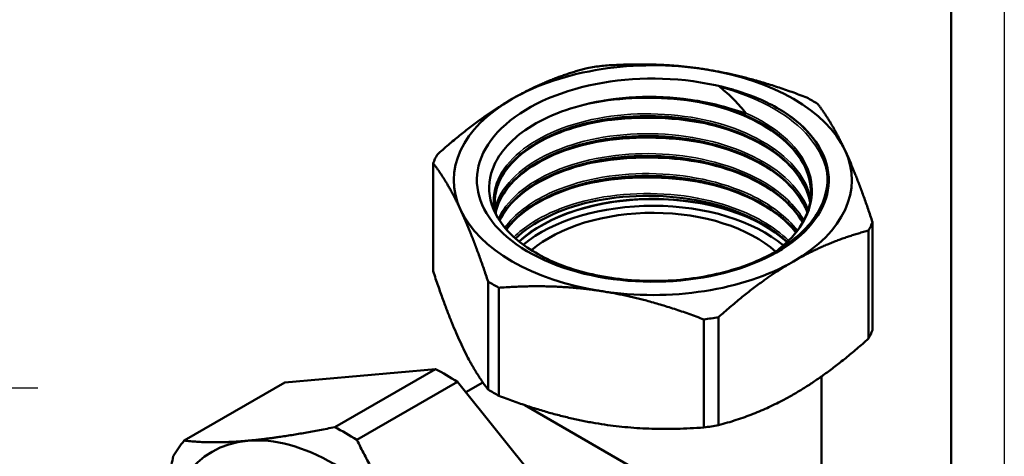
# Model space of a CAD drawing. Header units: millimetres. Extents: x -120 to 741, y -69 to 356.
# Tile 13 of 15: x 117 to 210, y 116 to 158. Entities that reach past the tile are written whole.
import ezdxf

# ---------------------------------------------------------------- set-up
doc = ezdxf.new("R2010")
doc.units = ezdxf.units.MM
doc.linetypes.add('CHAIN', pattern=[0.7087, 0.4724, -0.0591, 0.1181, -0.0591])
for name, color, linetype, lineweight in [('Видимые тонкие (ГОСТ)', 7, 'Continuous', 35), ('Видимый контур (ГОСТ)', 7, 'Continuous', 50), ('Кромка (ГОСТ)', 7, 'Continuous', 50), ('Маркер центра (ГОСТ)', 7, 'Continuous', 25)]:
    doc.layers.add(name, color=color, linetype=linetype, lineweight=lineweight)

# ---------------------------------------------------------------- blocks, each defined once
blk = doc.blocks.new('Рамки ГОСТ_ граница 297x210')
at = {"layer": 'Кромка (ГОСТ)', "lineweight": 25}
blk.add_line((210, 297), (210, 0), dxfattribs=at)
at = {"layer": 'Кромка (ГОСТ)'}
blk.add_line((205, 5), (205, 292), dxfattribs=at)

msp = doc.modelspace()

# ---------------------------------------------------------------- linework, layer by layer
at = {"layer": 'Видимые тонкие (ГОСТ)'}
for points, knots in [([(169.529, 149.31), (172.221, 150.025), (175.278, 150.313), (178.272, 150.113), (179.888, 150.005), (181.482, 149.754), (182.989, 149.377)], [8.1775205, 8.1775205, 8.1775205, 8.1775205, 8.7236561, 8.7236561, 8.7236561, 9.0185932, 9.0185932, 9.0185932, 9.0185932]), ([(183.202, 151.206), (186.579, 150.332), (189.464, 148.789), (191.259, 146.884), (192.454, 145.616), (193.162, 144.192), (193.338, 142.746)], [2.749167, 2.749167, 2.749167, 2.749167, 3.413699, 3.413699, 3.413699, 3.856282, 3.856282, 3.856282, 3.856282]), ([(161.965, 139.497), (161.901, 139.793), (161.865, 140.091), (161.859, 140.39), (161.82, 142.286), (162.979, 144.183), (165.085, 145.657), (167.191, 147.131), (170.229, 148.172), (173.545, 148.54), (176.86, 148.908), (180.429, 148.602), (183.483, 147.672), (186.536, 146.742), (189.054, 145.196), (190.493, 143.35), (191.13, 142.534), (191.554, 141.661), (191.758, 140.77)], [6.950267, 6.950267, 6.950267, 6.950267, 7.057208, 7.057208, 7.057208, 7.736366, 7.736366, 7.736366, 8.415358, 8.415358, 8.415358, 9.094187, 9.094187, 9.094187, 9.772856, 9.772856, 9.772856, 10.073269, 10.073269, 10.073269, 10.073269]), ([(169.91, 147.529), (170.904, 147.778), (171.943, 147.97), (173.01, 148.099), (176.304, 148.497), (179.842, 148.284), (182.992, 147.503)], [14.4861664, 14.4861664, 14.4861664, 14.4861664, 14.6856835, 14.6856835, 14.6856835, 15.3017785, 15.3017785, 15.3017785, 15.3017785]), ([(185.641, 148.756), (188.409, 147.541), (190.467, 145.767), (191.37, 143.803), (192.272, 141.839), (192.014, 139.698), (190.651, 137.829), (190.132, 137.116), (189.454, 136.446), (188.646, 135.834)], [2.978525, 2.978525, 2.978525, 2.978525, 3.658769, 3.658769, 3.658769, 4.338823, 4.338823, 4.338823, 4.597814, 4.597814, 4.597814, 4.597814]), ([(162.016, 139.786), (162.262, 140.749), (162.804, 141.688), (163.626, 142.543), (165.223, 144.204), (167.866, 145.536), (170.988, 146.237), (174.207, 146.96), (177.912, 147.005), (181.26, 146.347), (184.533, 145.704), (187.442, 144.392), (189.351, 142.685), (190.383, 141.762), (191.119, 140.727), (191.528, 139.649)], [13.493058, 13.493058, 13.493058, 13.493058, 13.841754, 13.841754, 13.841754, 14.519421, 14.519421, 14.519421, 15.218175, 15.218175, 15.218175, 15.90148, 15.90148, 15.90148, 16.270639, 16.270639, 16.270639, 16.270639]), ([(169.911, 145.654), (172.928, 146.402), (176.373, 146.613), (179.652, 146.231), (180.794, 146.097), (181.914, 145.892), (182.989, 145.623)], [20.7696123, 20.7696123, 20.7696123, 20.7696123, 21.3743713, 21.3743713, 21.3743713, 21.5849638, 21.5849638, 21.5849638, 21.5849638]), ([(162.333, 138.811), (162.462, 139.096), (162.619, 139.376), (162.803, 139.651), (163.993, 141.426), (166.303, 142.953), (169.236, 143.886), (172.166, 144.819), (175.698, 145.152), (179.066, 144.798), (182.433, 144.445), (185.614, 143.408), (187.922, 141.897), (189.349, 140.962), (190.437, 139.85), (191.112, 138.658)], [19.88633, 19.88633, 19.88633, 19.88633, 19.991559, 19.991559, 19.991559, 20.671768, 20.671768, 20.671768, 21.351601, 21.351601, 21.351601, 22.031073, 22.031073, 22.031073, 22.451261, 22.451261, 22.451261, 22.451261]), ([(169.915, 143.772), (171.444, 144.154), (173.08, 144.402), (174.754, 144.497), (177.528, 144.655), (180.39, 144.39), (182.991, 143.745)], [27.0527976, 27.0527976, 27.0527976, 27.0527976, 27.3595718, 27.3595718, 27.3595718, 27.8681491, 27.8681491, 27.8681491, 27.8681491]), ([(162.944, 137.966), (163.852, 139.217), (165.302, 140.342), (167.152, 141.202), (169.756, 142.411), (173.133, 143.085), (176.549, 143.06), (179.96, 143.036), (183.387, 142.316), (186.084, 141.042), (187.971, 140.15), (189.493, 138.991), (190.503, 137.696)], [26.299718, 26.299718, 26.299718, 26.299718, 26.784454, 26.784454, 26.784454, 27.466719, 27.466719, 27.466719, 28.148089, 28.148089, 28.148089, 28.624764, 28.624764, 28.624764, 28.624764]), ([(169.911, 141.898), (170.057, 141.935), (170.204, 141.97), (170.352, 142.004), (173.702, 142.771), (177.536, 142.872), (181.064, 142.273), (181.719, 142.161), (182.362, 142.026), (182.99, 141.868)], [33.3359829, 33.3359829, 33.3359829, 33.3359829, 33.3652744, 33.3652744, 33.3652744, 34.0282785, 34.0282785, 34.0282785, 34.1513344, 34.1513344, 34.1513344, 34.1513344]), ([(163.797, 137.076), (164.271, 137.545), (164.827, 137.988), (165.457, 138.395), (167.667, 139.822), (170.782, 140.794), (174.128, 141.086), (177.468, 141.378), (181.015, 140.991), (184.006, 139.993), (186.322, 139.221), (188.291, 138.087), (189.675, 136.744)], [32.71428, 32.71428, 32.71428, 32.71428, 32.908092, 32.908092, 32.908092, 33.587752, 33.587752, 33.587752, 34.266095, 34.266095, 34.266095, 34.791229, 34.791229, 34.791229, 34.791229])]:
    msp.add_open_spline(points, degree=3, knots=knots, dxfattribs=at)
msp.add_open_spline([(188.783, 149.139), (190.536, 148.055), (191.864, 146.736), (192.657, 145.315)], degree=3, dxfattribs=at)
at = {"layer": 'Видимый контур (ГОСТ)'}
for p, q in [((156.183, 144.037), (156.183, 133.857)), ((197.582, 138.487), (197.582, 128.307)), ((197.212, 137.69), (197.212, 127.51)), ((161.36, 132.883), (161.36, 122.703)), ((162.37, 132.3), (162.37, 122.12)), ((181.689, 129.311), (181.689, 119.131)), ((183.07, 129.525), (183.07, 119.345)), ((156.396, 124.636), (142.215, 123.369)), ((146.912, 119.16), (156.396, 124.636)), ((148.995, 117.958), (158.478, 123.434)), ((172.659, 105.792), (158.478, 123.434)), ((192.783, 123.948), (192.783, 114.279)), ((132.731, 117.894), (142.215, 123.369)), ((160.862, 123.382), (159.263, 122.458)), ((188.118, 107.784), (164.814, 121.239))]:
    msp.add_line(p, q, dxfattribs=at)
for centre, major_axis, start_param, end_param in [((176.883, 142.44), (16.579, 0), 1.116881, 6.711708), ((176.883, 142.44), (-18.75, 0), 4.45059, 5.497787), ((176.883, 141.262), (21.25, 0), 1.798954, 1.866237), ((176.883, 142.44), (18.75, 0), 0.261799, 1.308997), ((176.883, 142.44), (-18.75, 0), 5.497787, 6.544985), ((176.883, 141.652), (-14.908, 0), 4.408459, 4.430368), ((176.883, 141.262), (21.25, 0), 0.751757, 0.81904), ((176.883, 141.262), (-21.25, 0), 5.987744, 6.055027), ((176.883, 142.44), (18.75, 0), 5.497787, 6.544985), ((176.883, 132.067), (14.908, 0), 0.611966, 2.578535), ((176.883, 132.051), (-14.908, 0), 3.701578, 5.718993), ((176.883, 142.44), (-18.75, 0), 0.261799, 1.308997), ((176.883, 131.418), (-14.908, 0), 3.742384, 5.672156), ((176.883, 131.418), (-13.75, 0), 3.71305, 5.69427), ((176.883, 141.262), (21.25, 0), 5.987744, 6.055027), ((176.883, 142.44), (18.75, 0), 4.45059, 5.497787), ((176.883, 141.262), (-21.25, 0), 0.751757, 0.81904), ((176.883, 141.262), (-21.25, 0), 1.798954, 1.866237), ((176.883, 131.082), (21.25, 0), 5.987744, 6.055027), ((157.437, 103.044), (-12.875, 22.3), 5.440564, 5.55501), ((176.883, 131.082), (21.25, 0), 3.893349, 3.960632), ((147.953, 97.569), (12.875, -22.3), 2.298971, 2.413418), ((176.883, 131.082), (21.25, 0), 4.940547, 5.00783), ((146.831, 96.921), (-11.5, 19.919), 6.021386, 7.054523), ((147.953, 97.569), (-12.875, 22.3), 0.204576, 0.319023), ((146.831, 96.921), (-11.5, 19.919), 4.974188, 6.021386)]:
    msp.add_ellipse(centre, major_axis=major_axis, ratio=0.57735, start_param=start_param, end_param=end_param, dxfattribs=at)
for points, weights in [([(172.076, 153.213), (177.208, 153.597), (181.735, 152.897)], [1.01127330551, 1.03860075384, 1]), ([(163.624, 150.095), (166.939, 152.009), (170.695, 152.999)], [1, 1.03860075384, 1.01127330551]), ([(181.735, 152.897), (186.263, 152.196), (191.395, 150.224)], [1, 1.03860075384, 1.01127330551]), ([(156.553, 144.834), (160.31, 148.181), (163.624, 150.095)], [1.01127330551, 1.03860075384, 1]), ([(192.405, 149.64), (193.78, 147.856), (194.994, 145.242)], [1.01127330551, 1.03860075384, 1]), ([(194.994, 145.242), (196.207, 142.628), (197.582, 138.487)], [1, 1.03860075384, 1.01127330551]), ([(158.771, 139.639), (157.558, 142.253), (156.183, 144.037)], [1, 1.03860075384, 1.01127330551]), ([(161.36, 132.883), (159.985, 137.024), (158.771, 139.639)], [1.01127330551, 1.03860075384, 1]), ([(197.212, 137.69), (193.455, 136.699), (190.141, 134.786)], [1.01127330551, 1.03860075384, 1]), ([(190.141, 134.786), (186.826, 132.872), (183.07, 129.525)], [1, 1.03860075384, 1.01127330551]), ([(156.183, 133.857), (158.771, 126.062), (161.36, 122.703)], [1.0221815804, 1.15847245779, 1.0221815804]), ([(172.03, 131.984), (167.502, 132.684), (162.37, 132.3)], [1, 1.03860075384, 1.01127330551]), ([(181.689, 129.311), (176.557, 131.283), (172.03, 131.984)], [1.01127330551, 1.03860075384, 1]), ([(183.07, 119.345), (190.141, 121.209), (197.212, 127.51)], [1.0221815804, 1.15847245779, 1.0221815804]), ([(162.37, 122.12), (172.03, 118.407), (181.689, 119.131)], [1.0221815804, 1.15847245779, 1.0221815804]), ([(138.699, 117.879), (142.044, 118.178), (146.912, 119.16)], [1, 1.03740226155, 1.01549453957]), ([(132.731, 117.894), (135.354, 117.58), (138.699, 117.879)], [1.01549453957, 1.03740226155, 1]), ([(148.995, 117.958), (151.617, 112.651), (154.962, 108.489)], [1.01549453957, 1.03740226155, 1]), ([(130.568, 106.573), (130.598, 110.927), (131.69, 116.412)], [1.00207335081, 1.03678108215, 1.01549453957])]:
    msp.add_rational_spline(points, weights, degree=2, dxfattribs=at)
for points, knots in [([(184.152, 151.043), (183.991, 151.084), (183.828, 151.121), (183.474, 151.194), (183.328, 151.218), (183.239, 151.224), (183.222, 151.224), (183.207, 151.222), (183.204, 151.222), (183.2, 151.22), (183.198, 151.22), (183.197, 151.219), (183.196, 151.218), (183.196, 151.218), (183.195, 151.217), (183.195, 151.216), (183.195, 151.215), (183.195, 151.214), (183.196, 151.213), (183.197, 151.21), (183.199, 151.208), (183.202, 151.206)], [-0.05579095, -0.05579095, -0.05579095, -0.05579095, -0.03391697, -0.03391697, -0.00889718, -0.00889718, -0.004251, -0.004251, -0.00295858, -0.00295858, -0.00243222, -0.00243222, -0.00213379, -0.00213379, -0.00188687, -0.00188687, -0.00160746, -0.00160746, -0.00117006, -0.00117006, 0, 0, 0, 0]), ([(181.031, 149.919), (179.368, 150.2), (177.64, 150.321), (174.215, 150.233), (172.552, 150.031), (170.974, 149.683)], [-1.03028, -1.03028, -1.03028, -1.03028, -0.510158, -0.510158, 0, 0, 0, 0]), ([(183.202, 151.206), (183.682, 150.826), (184.131, 150.427), (184.945, 149.607), (185.311, 149.189), (185.641, 148.756)], [-0.3999135, -0.3999135, -0.3999135, -0.3999135, -0.1961278, -0.1961278, 0, 0, 0, 0]), ([(184.152, 151.043), (184.331, 150.995), (184.513, 150.943), (186.211, 150.436), (187.592, 149.844), (188.783, 149.139)], [0.207089, 0.207089, 0.207089, 0.207089, 0.2389505, 0.2389505, 0.4988051, 0.4988051, 0.4988051, 0.4988051]), ([(170.974, 149.683), (169.709, 149.404), (168.519, 149.026), (166.346, 148.095), (165.375, 147.545), (163.351, 146.031), (162.476, 145.009), (161.461, 142.82), (161.336, 141.674), (161.867, 139.41), (162.524, 138.315), (164.548, 136.323), (165.901, 135.448), (169.137, 134.04), (170.992, 133.524), (174.971, 132.929), (177.057, 132.859), (181.19, 133.186), (183.195, 133.583), (186.86, 134.804), (188.481, 135.619), (191.116, 137.57), (192.1, 138.69), (193.292, 141.094), (193.481, 142.357), (193.254, 143.606)], [-7.020439, -7.020439, -7.020439, -7.020439, -6.610589, -6.610589, -6.198309, -6.198309, -5.600832, -5.600832, -4.998386, -4.998386, -4.390971, -4.390971, -3.778587, -3.778587, -3.161237, -3.161237, -2.538919, -2.538919, -1.911636, -1.911636, -1.279388, -1.279388, -0.642175, -0.642175, 0, 0, 0, 0]), ([(191.784, 141.524), (191.738, 142.487), (191.415, 143.459), (190.274, 145.256), (189.453, 146.105), (187.439, 147.583), (186.227, 148.233), (183.561, 149.269), (182.074, 149.669), (179.01, 150.178), (177.393, 150.292), (174.62, 150.233), (173.427, 150.124), (172.288, 149.936)], [0, 0, 0, 0, 0.496923, 0.496923, 0.980343, 0.980343, 1.455222, 1.455222, 1.929078, 1.929078, 2.403979, 2.403979, 2.763383, 2.763383, 2.763383, 2.763383]), ([(181.031, 149.919), (184.277, 149.309), (187.18, 148.039), (189.113, 146.371), (190.841, 144.878), (191.782, 143.076), (191.789, 141.27)], [8.921401, 8.921401, 8.921401, 8.921401, 9.601434, 9.601434, 9.601434, 10.209808, 10.209808, 10.209808, 10.209808]), ([(185.641, 148.756), (185.642, 148.754), (185.643, 148.753), (185.644, 148.75), (185.644, 148.749), (185.645, 148.747), (185.645, 148.747), (185.644, 148.745), (185.644, 148.745), (185.643, 148.744), (185.643, 148.743), (185.642, 148.742), (185.641, 148.742), (185.638, 148.741), (185.636, 148.74), (185.626, 148.74), (185.615, 148.741), (185.563, 148.749), (185.499, 148.766), (185.243, 148.844), (184.972, 148.936), (183.879, 149.283), (182.775, 149.607), (181.344, 149.865)], [-0.8134018, -0.8134018, -0.8134018, -0.8134018, -0.8050583, -0.8050583, -0.7987097, -0.7987097, -0.7952864, -0.7952864, -0.7926084, -0.7926084, -0.7896911, -0.7896911, -0.785306, -0.785306, -0.7764217, -0.7764217, -0.7466057, -0.7466057, -0.6561553, -0.6561553, -0.4497475, -0.4497475, 0, 0, 0, 0]), ([(191.782, 141.016), (191.862, 142.805), (191.028, 144.607), (189.401, 146.119), (187.531, 147.858), (184.629, 149.201), (181.344, 149.865)], [-3.955871, -3.955871, -3.955871, -3.955871, -3.352913, -3.352913, -3.352913, -2.660124, -2.660124, -2.660124, -2.660124]), ([(191.705, 140.338), (191.384, 142.106), (190.165, 143.816), (188.236, 145.185), (186.046, 146.738), (182.957, 147.841), (179.637, 148.269), (176.319, 148.696), (172.794, 148.448), (169.821, 147.593), (166.82, 146.729), (164.404, 145.253), (163.103, 143.503), (162.309, 142.435), (161.934, 141.269), (161.988, 140.111)], [-10.104131, -10.104131, -10.104131, -10.104131, -9.505104, -9.505104, -9.505104, -8.825204, -8.825204, -8.825204, -8.145895, -8.145895, -8.145895, -7.460174, -7.460174, -7.460174, -7.041641, -7.041641, -7.041641, -7.041641]), ([(161.983, 140.332), (161.983, 141.235), (162.243, 142.139), (162.763, 142.993), (163.846, 144.77), (166.05, 146.321), (168.9, 147.297), (171.854, 148.308), (175.48, 148.691), (178.944, 148.342), (182.314, 148.002), (185.505, 146.972), (187.818, 145.462), (189.982, 144.05), (191.363, 142.226), (191.706, 140.335)], [13.352163, 13.352163, 13.352163, 13.352163, 13.678479, 13.678479, 13.678479, 14.357498, 14.357498, 14.357498, 15.061313, 15.061313, 15.061313, 15.746065, 15.746065, 15.746065, 16.386944, 16.386944, 16.386944, 16.386944]), ([(188.783, 149.139), (189.973, 148.434), (190.964, 147.622), (191.798, 146.63), (191.883, 146.523), (191.963, 146.418)], [0, 0, 0, 0, 0.5115469, 0.5115469, 0.5740324, 0.5740324, 0.5740324, 0.5740324]), ([(191.705, 140.33), (191.571, 141.065), (191.278, 141.797), (190.274, 143.378), (189.453, 144.228), (187.439, 145.705), (186.227, 146.355), (183.561, 147.391), (182.074, 147.791), (179.01, 148.3), (177.393, 148.414), (175.211, 148.368), (174.609, 148.334), (173.715, 148.251), (173.415, 148.218), (172.97, 148.161), (172.821, 148.14), (172.23, 148.052), (171.793, 147.975), (170.064, 147.617), (168.826, 147.238), (166.47, 146.247), (165.363, 145.596), (163.61, 144.159), (162.941, 143.356), (162.194, 141.886), (162.012, 141.217), (161.98, 140.552)], [0.117535, 0.117535, 0.117535, 0.117535, 0.496923, 0.496923, 0.980343, 0.980343, 1.455222, 1.455222, 1.929078, 1.929078, 2.403979, 2.403979, 2.585532, 2.585532, 2.677549, 2.677549, 2.723732, 2.723732, 2.862414, 2.862414, 3.282196, 3.282196, 3.758601, 3.758601, 4.232074, 4.232074, 4.602136, 4.602136, 4.602136, 4.602136]), ([(162.074, 139.399), (162.127, 139.661), (162.203, 139.922), (162.301, 140.18), (163.007, 142.025), (164.88, 143.719), (167.515, 144.88), (170.149, 146.04), (173.524, 146.659), (176.91, 146.587), (180.293, 146.516), (183.663, 145.755), (186.288, 144.455), (188.887, 143.167), (190.739, 141.359), (191.451, 139.402)], [19.749363, 19.749363, 19.749363, 19.749363, 19.844713, 19.844713, 19.844713, 20.526332, 20.526332, 20.526332, 21.207569, 21.207569, 21.207569, 21.888441, 21.888441, 21.888441, 22.562686, 22.562686, 22.562686, 22.562686]), ([(191.452, 139.405), (190.773, 141.267), (189.071, 142.996), (186.666, 144.268), (184.118, 145.615), (180.798, 146.44), (177.423, 146.578), (174.049, 146.716), (170.645, 146.169), (167.943, 145.068), (165.243, 143.967), (163.264, 142.322), (162.433, 140.501), (162.269, 140.14), (162.149, 139.773), (162.075, 139.402)], [-16.279879, -16.279879, -16.279879, -16.279879, -15.638403, -15.638403, -15.638403, -14.95882, -14.95882, -14.95882, -14.279523, -14.279523, -14.279523, -13.600497, -13.600497, -13.600497, -13.465778, -13.465778, -13.465778, -13.465778]), ([(191.447, 139.391), (191.293, 139.806), (191.089, 140.216), (190.274, 141.5), (189.453, 142.35), (187.439, 143.827), (186.227, 144.477), (183.561, 145.513), (182.074, 145.913), (179.01, 146.422), (177.393, 146.536), (174.234, 146.469), (172.652, 146.287), (169.724, 145.655), (168.34, 145.199), (165.945, 144.078), (164.904, 143.4), (163.286, 141.921), (162.69, 141.102), (162.225, 139.98), (162.135, 139.688), (162.073, 139.394)], [0.279787, 0.279787, 0.279787, 0.279787, 0.496923, 0.496923, 0.980343, 0.980343, 1.455222, 1.455222, 1.929078, 1.929078, 2.403979, 2.403979, 2.879497, 2.879497, 3.354854, 3.354854, 3.82927, 3.82927, 4.302787, 4.302787, 4.466538, 4.466538, 4.466538, 4.466538]), ([(191.017, 138.473), (189.938, 140.398), (187.724, 142.097), (184.857, 143.213), (181.99, 144.329), (178.49, 144.855), (175.121, 144.692), (171.753, 144.528), (168.539, 143.678), (166.179, 142.34), (164.383, 141.322), (163.09, 140.028), (162.444, 138.638)], [-22.453026, -22.453026, -22.453026, -22.453026, -21.770164, -21.770164, -21.770164, -21.087284, -21.087284, -21.087284, -20.404835, -20.404835, -20.404835, -19.88557, -19.88557, -19.88557, -19.88557]), ([(162.448, 138.635), (163.048, 139.926), (164.204, 141.135), (165.809, 142.115), (168.083, 143.505), (171.245, 144.423), (174.603, 144.655), (177.957, 144.886), (181.482, 144.431), (184.411, 143.374), (187.336, 142.318), (189.646, 140.668), (190.838, 138.768), (190.9, 138.669), (190.959, 138.57), (191.015, 138.47)], [26.169234, 26.169234, 26.169234, 26.169234, 26.651655, 26.651655, 26.651655, 27.335433, 27.335433, 27.335433, 28.018299, 28.018299, 28.018299, 28.70032, 28.70032, 28.70032, 28.735821, 28.735821, 28.735821, 28.735821]), ([(191.006, 138.454), (190.953, 138.549), (190.896, 138.643), (190.274, 139.622), (189.453, 140.472), (187.439, 141.949), (186.227, 142.599), (183.561, 143.635), (182.074, 144.035), (179.01, 144.544), (177.393, 144.658), (174.234, 144.591), (172.652, 144.409), (169.724, 143.778), (168.34, 143.321), (165.945, 142.2), (164.904, 141.522), (163.362, 140.113), (162.804, 139.378), (162.449, 138.625)], [0.44598, 0.44598, 0.44598, 0.44598, 0.496923, 0.496923, 0.980343, 0.980343, 1.455222, 1.455222, 1.929078, 1.929078, 2.403979, 2.403979, 2.879497, 2.879497, 3.354854, 3.354854, 3.82927, 3.82927, 4.258176, 4.258176, 4.258176, 4.258176]), ([(190.386, 137.539), (190.356, 137.579), (190.324, 137.618), (190.292, 137.658), (188.817, 139.479), (186.276, 140.995), (183.219, 141.891), (180.163, 142.787), (176.612, 143.059), (173.333, 142.663), (170.054, 142.267), (167.07, 141.205), (165.024, 139.723), (164.223, 139.142), (163.568, 138.498), (163.073, 137.817)], [-28.622267, -28.622267, -28.622267, -28.622267, -28.607542, -28.607542, -28.607542, -27.927962, -27.927962, -27.927962, -27.248526, -27.248526, -27.248526, -26.569231, -26.569231, -26.569231, -26.303085, -26.303085, -26.303085, -26.303085]), ([(163.074, 137.814), (163.449, 138.332), (163.918, 138.827), (164.475, 139.29), (166.351, 140.849), (169.216, 142.019), (172.449, 142.533), (175.674, 143.045), (179.243, 142.899), (182.383, 142.112), (185.546, 141.319), (188.251, 139.88), (189.907, 138.095), (190.077, 137.912), (190.235, 137.725), (190.383, 137.536)], [32.586735, 32.586735, 32.586735, 32.586735, 32.78888, 32.78888, 32.78888, 33.470123, 33.470123, 33.470123, 34.149998, 34.149998, 34.149998, 34.834764, 34.834764, 34.834764, 34.905046, 34.905046, 34.905046, 34.905046]), ([(190.367, 137.515), (189.851, 138.162), (189.199, 138.78), (187.439, 140.071), (186.227, 140.721), (183.561, 141.757), (182.074, 142.158), (179.01, 142.666), (177.393, 142.78), (174.234, 142.713), (172.652, 142.531), (169.724, 141.9), (168.34, 141.443), (165.945, 140.322), (164.904, 139.644), (163.708, 138.551), (163.37, 138.179), (163.085, 137.796)], [0.617734, 0.617734, 0.617734, 0.617734, 0.980343, 0.980343, 1.455222, 1.455222, 1.929078, 1.929078, 2.403979, 2.403979, 2.879497, 2.879497, 3.354854, 3.354854, 3.82927, 3.82927, 4.055691, 4.055691, 4.055691, 4.055691]), ([(189.085, 137.012), (187.141, 138.679), (184.225, 139.944), (180.97, 140.548), (177.717, 141.151), (174.147, 141.09), (171.034, 140.391), (168.072, 139.726), (165.544, 138.489), (163.943, 136.942)], [-34.730951, -34.730951, -34.730951, -34.730951, -34.049886, -34.049886, -34.049886, -33.369002, -33.369002, -33.369002, -32.720974, -32.720974, -32.720974, -32.720974]), ([(188.524, 135.756), (188.944, 136.069), (189.329, 136.399), (190.48, 137.542), (191.077, 138.426), (191.635, 139.881), (191.757, 140.45), (191.784, 141.017)], [3.6325516, 3.6325516, 3.6325516, 3.6325516, 3.8334925, 3.8334925, 4.3072633, 4.3072633, 4.6000845, 4.6000845, 4.6000845, 4.6000845])]:
    msp.add_open_spline(points, degree=3, knots=knots, dxfattribs=at)
for points in [[(193.254, 143.606), (193.077, 144.58), (192.639, 145.528), (191.963, 146.418)], [(161.98, 140.111), (161.995, 139.796), (162.045, 139.48), (162.127, 139.165)], [(189.085, 137.012), (189.244, 136.881), (189.396, 136.748), (189.543, 136.614)], [(189.534, 136.605), (189.527, 136.611), (189.52, 136.617), (189.513, 136.623)], [(189.533, 136.604), (189.527, 136.611), (189.52, 136.617), (189.513, 136.623)]]:
    msp.add_open_spline(points, degree=3, dxfattribs=at)
at = {"layer": 'Маркер центра (ГОСТ)', "linetype": 'CHAIN', "ltscale": 11.993792}
msp.add_line((118.923, 122.835), (92.673, 122.835), dxfattribs=at)

# ---------------------------------------------------------------- block references
msp.add_blockref('Рамки ГОСТ_ граница 297x210', (0, 0))

doc.saveas('drawing.dxf')
